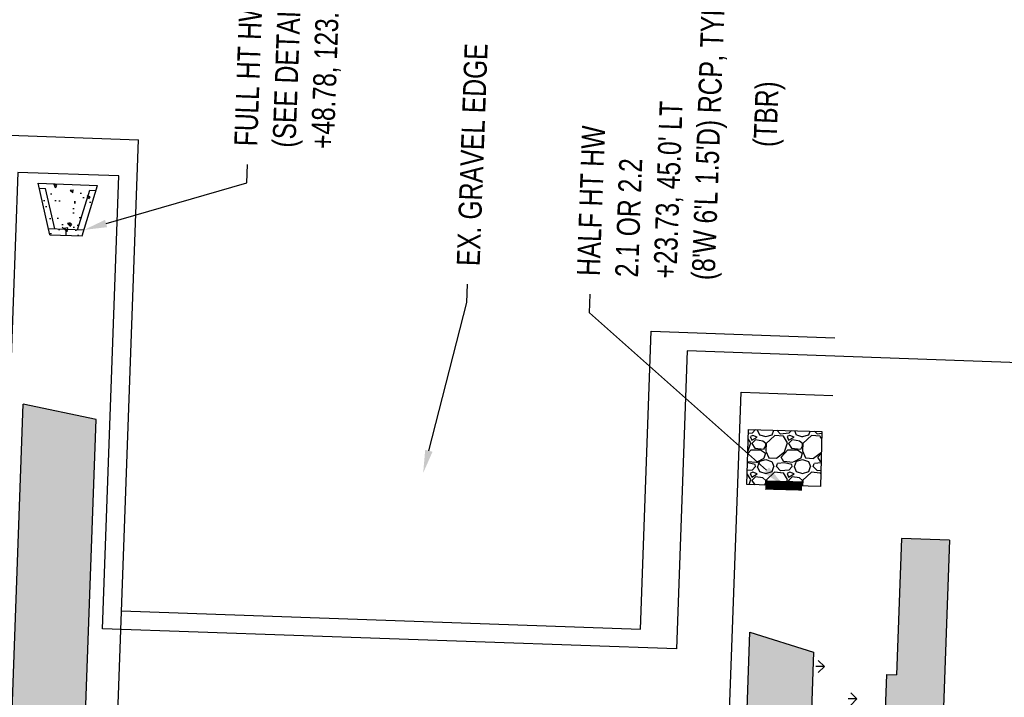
# Model space of a CAD drawing. Header units: feet. Extents: x 161194 to 165526, y 286511 to 289383.
# Tile 22 of 34: x 161643 to 161750, y 289083 to 289157. Entities that reach past the tile are written whole.
import ezdxf
from ezdxf import colors
from ezdxf.entities.mleader import LeaderData, LeaderLine
from ezdxf.math import Vec2, Vec3

# ---------------------------------------------------------------- set-up
doc = ezdxf.new("R2010")
doc.units = ezdxf.units.FT
doc.header["$MEASUREMENT"] = 0
doc.linetypes.add('constlimit', pattern=[0])
doc.layers.add('DR_P_Cells', color=1, linetype='Continuous', true_color=0xff0000)
doc.layers.add('DR_P_Storm_Sewer', color=1, linetype='Continuous', true_color=0xff0000)
for name, color, linetype in [('DR_P_Erosion_Control', 7, 'Continuous'), ('DR_P_Text', 1, 'Continuous'), ('PV_P_Drive', 1, 'Continuous'), ('PV_P_Walk', 4, 'Continuous'), ('RD_P_Text', 1, 'Continuous'), ('RW_P_Const_Limits', 30, 'constlimit'), ('RW_P_Esmt_SW', 203, 'esmtswpr'), ('RW_P_Esmt_TMP', 8, 'esmtmppr'), ('SC_Shading1', 247, 'Continuous'), ('SC_Shading2', 255, 'Continuous')]:
    doc.layers.add(name, color=color, linetype=linetype)
doc.styles.add('Slanted', font='font31.shx', dxfattribs={"height": 0.1})
doc.styles.add('Slanted-Normal', font='font31.shx', dxfattribs={"height": 0.1})
doc.linetypes.add('esmtmppr', pattern='A,1.95,-0.05,["TMP",Slanted,S=1,R=0,X=0,Y=-0.06],-0.35,1.95', length=4.3)
doc.linetypes.add('esmtswpr', pattern='A,1.95,-0.05,["SW",Slanted,S=1,R=0,X=0,Y=-0.06],-0.25,1.95', length=4.2)

msp = doc.modelspace()

# ---------------------------------------------------------------- hatches: boundary and pattern name
at = {"layer": 'DR_P_Erosion_Control'}
h = msp.add_hatch(dxfattribs=at)
h.set_pattern_fill('GRAVEL', color=247, scale=4)
h.set_pattern_definition([(228.0127875, (2.88, 4), (-32, -36), [0.538144, -53.27635219]), (184.96974073, (2.52, 3.6), (48, 4), [0.923472, -91.423699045]), (132.51044708, (1.6, 3.52), (40, -44), [0.651152, -64.464130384]), (267.273689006, (0.04, 2.52), (4, 80), [0.840952, -83.254232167]), (292.83365418, (0, 1.68), (-20, 48), [0.82462, -81.63749251]), (357.273689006, (0.32, 0.92), (-80, 4), [0.840952, -83.254232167]), (37.694240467, (1.16, 0.88), (-52, -40), [1.112116, -110.099394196]), (72.255328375, (2.04, 1.56), (28, 88), [1.049952, -103.945285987]), (121.429565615, (2.36, 2.56), (-32, 52), [0.8438, -83.53629244]), (175.23635831, (1.92, 3.28), (44, -4), [0.963328, -47.203050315]), (222.3974378, (0.96, 3.36), (-48, -44), [1.245792, -123.33350002]), (138.81407483, (4, 2.48), (-28, 24), [0.425204, -42.09537925]), (171.46923439, (3.68, 2.76), (52, -8), [0.808948, -80.086045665]), (225, (2.88, 2.88), (-4e-16, -4), [0.565684, -5.09117025]), (203.19859051, (2.6, 3.36), (20, 8), [0.304632, -30.158460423]), (291.80140949, (2.32, 3.24), (-4, 12), [0.430812, -21.10984723]), (30.96375653, (2.48, 2.84), (12, 8), [0.699716, -22.62409158]), (161.56505118, (3.08, 3.2), (8, -4), [0.505964, -12.14314664]), (16.389540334, (0, 3.24), (40, 12), [0.7088, -70.171380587]), (70.34617594, (0.68, 3.44), (-16, -44.00000000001), [0.594644, -58.86963099]), (293.19859051, (3.08, 4), (-8, 20), [0.60926, -29.853832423]), (343.610459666, (3.32, 3.44), (-40, 12), [0.7088, -70.171380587]), (339.44395478, (0, 0.76), (-20, 8), [0.68352, -33.49249498]), (294.77514057, (0.64, 0.52), (-20, 44), [0.572712, -56.698572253]), (66.80140949, (3.12, 0), (8, 20), [0.60926, -29.853832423]), (17.35402464, (3.36, 0.56), (-52, -16), [0.670524, -66.381694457]), (69.44395478, (1.16, 0), (-8, -20), [0.34176, -33.83425498]), (101.30993247, (2.88, 0), (-4, 16), [0.20396, -20.192118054]), (165.96375653, (2.84, 0.2), (12, -4), [0.82462, -15.667802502]), (186.00900596, (2.04, 0.4), (40, 4), [0.7642, -75.6556927]), (303.69006753, (2.48, 2.48), (-4, 8), [0.576888, -13.8453171]), (353.157226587, (2.8, 2), (68, -8), [1.007176, -99.710250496]), (60.9453959, (3.8, 1.88), (-16, -28), [0.411824, -40.770696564]), (90, (4, 2.24), (-4, 4), [0.24, -3.76]), (120.25643716, (1.96, 0.52), (16, -28), [0.555696, -55.01407996]), (48.0127875, (1.68, 1), (32, 36), [1.076288, -52.73820819]), (0, (2.4, 1.8), (4, 4), [1.04, -2.96]), (325.30484647, (3.44, 1.8), (40, -28), [0.632456, -62.613097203]), (254.0546041, (3.96, 1.44), (-4, -16), [0.582408, -28.538031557]), (207.645975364, (3.8, 0.88), (-76, -40), [0.94826, -93.87789673]), (175.42607874, (2.96, 0.44), (-52, 4), [1.003196, -99.31629363])])
h.paths.add_polyline_path([(161730.129, 289111.839), (161729.97, 289105.842), (161721.973, 289106.054), (161722.132, 289112.052)])
at = {"layer": 'SC_Shading1'}
h = msp.add_hatch(dxfattribs=at)
h.set_pattern_fill('AR-CONC', color=256, scale=0.5, angle=90)
h.set_pattern_definition([(140, (183.9234, 226.1523), (0.313760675, 3.586300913), [0.375, -4.125]), (85, (183.9234, 226.1523), (-3.76096067, -0.69375667), [0.3, -3.3]), (190.4514445, (183.9495, 226.451), (-3.447199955, 2.892544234), [0.31870096, -3.50571056]), (136.1842, (182.9234, 226.1523), (0.827596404, 5.336206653), [0.5625, -6.1875]), (186.6356355, (182.9924, 226.597), (-4.870593, 4.67330973), [0.47805171, -5.2585688]), (81.184164, (182.9234, 226.152), (-4.870593, 4.673309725), [0.45, -4.950000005]), (111, (183.1734, 226.6523), (2.013094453, 2.98453526), [0.375, -4.125]), (56, (183.1734, 226.6523), (-3.625750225, 1.21657666), [0.3, -3.3]), (161.4514447, (183.341, 226.901), (-1.612655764, 4.201111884), [0.31870095, -3.50571056]), (127.5, (183.9234, 226.1523), (-1.664469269, 0.0607992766), [0, -3.26, 0, -3.35, 0, -3.3125]), (97.5, (183.9234, 226.1523), (-1.972058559, 1.315347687), [0, -1.91, 0, -3.185, 0, -1.2625]), (57.5, (183.9234, 225.0373), (0.1127743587, 2.669112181), [0, -1.25, 0, -3.9, 0, -5.175]), (47.5, (183.9234, 224.5373), (-0.500524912, 2.915930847), [0, -1.625, 0, -2.59, 0, -3.675])])
h.paths.add_polyline_path([(161646.175, 289133.23), (161644.888, 289138.835), (161651.361, 289138.601), (161649.673, 289133.104)])
h = msp.add_hatch(dxfattribs=at)
h.set_pattern_fill('HONEY', color=256, scale=10)
h.set_pattern_definition([(0, (0, 0), (1.875, 1.0825317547), [1.25, -2.5]), (120, (0, 0), (-1.875, 1.0825317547), [1.25, -2.5]), (60, (0, 0), (4e-16, 2.1650635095), [-2.5, 1.25])])
edge = h.paths.add_edge_path()
edge.add_line((161710.763, 289040.363), (161719.449, 289063.039))
edge.add_arc((161686.766, 289075.56), 35, 339.03848, 357.93162)
edge.add_line((161721.743, 289074.296), (161722.31, 289089.996))
edge.add_line((161722.31, 289089.996), (161729.235, 289087.8))
edge.add_line((161729.235, 289087.8), (161728.738, 289074.044))
edge.add_arc((161686.766, 289075.56), 42, 339.03848, 357.93162, ccw=False)
edge.add_line((161725.986, 289060.535), (161723.739, 289054.668))
edge.add_line((161723.739, 289054.668), (161731.209, 289051.806))
edge.add_line((161731.209, 289051.806), (161724.77, 289034.997))
edge.add_arc((161619.793, 289075.213), 112.417, 329.82471, 339.03848, ccw=False)
edge.add_line((161716.976, 289018.707), (161709.4, 289021.61))
edge.add_arc((161619.793, 289075.213), 104.417, 320.14535, 329.1119, ccw=False)
edge.add_line((161699.951, 289008.299), (161694.363, 289001.605))
edge.add_arc((161674.787, 289017.946), 25.5, 249.83273, 320.14535, ccw=False)
edge.add_arc((161602.042, 288819.883), 185.5, 69.83273, 85.17178)
edge.add_arc((161623.421, 289072.981), 68.5, 208.69835, 265.17178, ccw=False)
edge.add_arc((161489.654, 288999.751), 84, 28.69835, 42.74431)
edge.add_arc((161489.654, 288999.751), 84, 42.74431, 46.41043)
edge.add_line((161547.571, 289060.592), (161547.956, 289071.536))
edge.add_line((161547.956, 289071.536), (161554.935, 289070.811))
edge.add_line((161554.935, 289070.811), (161554.675, 289063.417))
edge.add_arc((161489.654, 288999.751), 91, 28.69835, 44.39664, ccw=False)
edge.add_arc((161623.421, 289072.981), 61.5, 208.69835, 265.17178)
edge.add_arc((161602.042, 288819.883), 192.5, 78.80163, 85.17178, ccw=False)
edge.add_line((161639.427, 289008.717), (161643.258, 289114.801))
edge.add_line((161643.258, 289114.801), (161651.203, 289113.129))
edge.add_line((161651.203, 289113.129), (161647.369, 289006.97))
edge.add_arc((161602.042, 288819.883), 192.5, 69.83273, 76.38102, ccw=False)
edge.add_arc((161674.787, 289017.946), 18.5, 249.83273, 320.14535)
edge.add_line((161688.989, 289006.091), (161694.577, 289012.785))
edge.add_arc((161619.794, 289075.213), 97.416, 320.14519, 339.03854)
h = msp.add_hatch(dxfattribs=at)
h.set_pattern_fill('GRASS', color=256, scale=5, angle=90)
h.set_pattern_definition([(180, (435.8034, 201.3123), (-3.535533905, -3.535533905), [0.9375, -6.133567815]), (135, (435.8034, 201.3123), (-3.535533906, -3.535533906), [0.9375, -4.0625]), (225, (435.8034, 201.3123), (3.535533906, -3.535533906), [0.9375, -4.0625])])
edge = h.paths.add_edge_path()
edge.add_arc((161686.766, 289075.56), 42, 339.03848, 357.93162)
edge.add_line((161728.738, 289074.044), (161729.235, 289087.8))
edge.add_line((161729.235, 289087.8), (161737.154, 289085.398))
edge.add_line((161737.154, 289085.398), (161736.733, 289073.755))
edge.add_arc((161686.766, 289075.56), 50, 339.03848, 357.93162, ccw=False)
edge.add_line((161733.457, 289057.673), (161731.209, 289051.806))
edge.add_line((161731.209, 289051.806), (161723.739, 289054.668))
edge.add_line((161723.739, 289054.668), (161725.986, 289060.535))
at = {"layer": 'SC_Shading2'}
h = msp.add_hatch(color=256, dxfattribs=at)
h.dxf.hatch_style = 1
h.paths.add_polyline_path([(161737.154, 289085.398), (161738.242, 289085.359), (161738.778, 289100.2), (161744.025, 289100.011), (161743.149, 289075.761), (161736.814, 289075.99)])

# ---------------------------------------------------------------- linework, layer by layer
at = {"layer": 'DR_P_Cells', "flags": 128}
for points in [[(161646.175, 289133.23), (161644.888, 289138.835)], [(161644.888, 289138.835), (161651.361, 289138.601)], [(161645.014, 289138.289), (161645.704, 289138.264)], [(161649.673, 289133.104), (161651.361, 289138.601)], [(161646.711, 289133.878), (161645.704, 289138.264)], [(161649.186, 289133.789), (161650.507, 289138.09)], [(161650.507, 289138.09), (161651.196, 289138.066)], [(161646.021, 289133.903), (161649.876, 289133.764)], [(161646.175, 289133.23), (161649.673, 289133.104)], [(161647.924, 289133.167), (161647.948, 289133.833)]]:
    msp.add_lwpolyline(points, dxfattribs=at)
at = {"layer": 'DR_P_Erosion_Control', "flags": 128}
msp.add_lwpolyline([(161729.97, 289105.842), (161721.973, 289106.054), (161722.132, 289112.052), (161730.129, 289111.839)], close=True, dxfattribs=at)
at = {"layer": 'DR_P_Storm_Sewer', "const_width": 1, "flags": 128}
msp.add_lwpolyline([(161723.972, 289106.001), (161727.971, 289105.895)], dxfattribs=at)
at = {"layer": 'PV_P_Drive', "flags": 128}
for points in [[(161639.427, 289008.717), (161643.258, 289114.801)], [(161651.203, 289113.129), (161643.258, 289114.801)], [(161647.369, 289006.97), (161651.203, 289113.129)], [(161721.743, 289074.296), (161722.31, 289089.996)], [(161722.31, 289089.996), (161729.235, 289087.8)]]:
    msp.add_lwpolyline(points, dxfattribs=at)
msp.add_lwpolyline([(161729.235, 289087.8), (161728.738, 289074.044, -0.0826241), (161725.986, 289060.535), (161723.739, 289054.668)], format="xyb", dxfattribs=at)
at = {"layer": 'PV_P_Walk', "elevation": 961.88, "flags": 128}
for points in [[(161738.778, 289100.2), (161738.242, 289085.359)], [(161744.025, 289100.011), (161738.778, 289100.2)], [(161744.025, 289100.011), (161743.149, 289075.761)]]:
    msp.add_lwpolyline(points, dxfattribs=at)
at = {"layer": 'PV_P_Walk', "flags": 128}
msp.add_lwpolyline([(161737.154, 289085.398), (161736.733, 289073.755, -0.0826241), (161733.457, 289057.673), (161731.209, 289051.806)], format="xyb", dxfattribs=at)
msp.add_lwpolyline([(161737.154, 289085.398), (161738.242, 289085.359)], dxfattribs=at)
at = {"layer": 'RW_P_Const_Limits', "flags": 128}
msp.add_lwpolyline([(161416.649, 288757.625), (161417.692, 288787.613), (161438.353, 288786.894), (161438.597, 288793.824), (161446.085, 288807.541), (161447.388, 288844.569), (161585.456, 288839.788), (161585.663, 288845.777), (161587.704, 288903.75), (161669.457, 288900.872), (161669.384, 288898.815), (161688.734, 288898.137), (161685.569, 288808.248), (161720.582, 288807.015, 0.0552722), (161745.006, 288681.277), (161753.82, 288662.155), (161751.126, 288660.338), (161757.762, 288642.471), (161761.441, 288639.131), (161774.363, 288644.701), (161822.733, 288660.849), (161845.125, 288674.242), (161830.436, 288698.803), (161825.55, 288731.764), (161831.214, 288732.697), (161823.573, 288765.917), (161851.896, 288777.533), (161816.419, 288864.041), (161812.238, 288917.641), (161814.579, 288982.54), (161806.568, 288982.605), (161807.408, 289005.761), (161812.345, 289005.583), (161814.16, 289045.178), (161814.836, 289045.123), (161816.214, 289083.321), (161806.22, 289083.673), (161806.872, 289101.744), (161778.989, 289102.751), (161789.015, 289368.868), (161761.035, 289369.922), (161751.592, 289119.299), (161715.493, 289120.603), (161714.322, 289088.179), (161651.882, 289090.367), (161653.661, 289139.631), (161642.668, 289140.028), (161640.891, 289090.753), (161588.189, 289092.61), (161467.892, 289114.296), (161469.986, 289173.751), (161430.345, 289180.981), (161362.258, 289183.379), (161360.835, 289142.952), (161368.291, 289143.012), (161366.45, 289100.352), (161359.338, 289100.462), (161358.222, 289068.759), (161358.243, 289068.759), (161367.762, 289068.028), (161367.714, 289065.786), (161366.714, 289065.819), (161366.541, 289057.82), (161367.541, 289057.787), (161367.467, 289054.365), (161361.472, 289054.326), (161361.038, 289042.388), (161333.95, 289042.97), (161327.301, 289043.113), (161326.711, 289026.356), (161339.035, 289026.245), (161355.407, 289017.22), (161354.452, 288990.117), (161351.725, 288990.141), (161298.489, 288990.624), (161298.615, 289004.623), (161237.811, 289005.174), (161230.821, 289001.237), (161230.533, 288969.523), (161230.404, 288955.239), (161243.196, 288955.123, -0.2289955), (161318.87, 288917.698, 0.0951977), (161353.775, 288887.102), (161364.61, 288880.755), (161363.354, 288845.073), (161357.352, 288845.128), (161356.613, 288824.134), (161362.615, 288824.079), (161361.817, 288801.428, 0.1111316), (161356.135, 288779.767), (161355.783, 288769.773), (161360.697, 288769.6), (161360.345, 288759.606), (161416.649, 288757.624)], format="xyb", dxfattribs=at)
at = {"layer": 'RW_P_Esmt_SW', "ltscale": 0.9, "flags": 128}
for points in [[(161640.814, 289144.098), (161655.804, 289143.556)], [(161650.461, 288995.599), (161655.804, 289143.556)], [(161719.007, 289051.657), (161721.335, 289116.122)], [(161721.335, 289116.122), (161731.329, 289115.761)]]:
    msp.add_lwpolyline(points, dxfattribs=at)
at = {"layer": 'RW_P_Esmt_TMP', "ltscale": 0.9, "flags": 128}
msp.add_lwpolyline([(161653.953, 289092.296), (161710.397, 289090.318), (161711.568, 289122.746), (161731.555, 289122.024)], dxfattribs=at)

# ---------------------------------------------------------------- texts
at = {"layer": 'RD_P_Text', "insert": (161724.436, 289146.353), "char_height": 2.5, "attachment_point": 5, "rotation": 87.93167, "style": 'Slanted-Normal'}
msp.add_mtext('{\\W0.8;(TBR)}', dxfattribs=at)

# ---------------------------------------------------------------- leaders
at = {"layer": 'DR_P_Text'}
ml = msp.add_multileader_mtext('Standard', dxfattribs=at)
ml.set_content("{\\W0.8;FULL HT HW\\P(SEE DETAIL)\\P+48.78, 123.98' LT}", color=256, style='Slanted-Normal')
ml.set_leader_properties()
ml.build(insert=Vec2(0, 0))
ml.multileader.update_dxf_attribs({"dogleg_length": 0.1, "arrow_head_size": 2.5, "scale": 20})
ctx = ml.context
ctx.base_point, ctx.scale, ctx.char_height, ctx.arrow_head_size, ctx.plane_origin, ctx.plane_x_axis, ctx.plane_y_axis = Vec3(161667.664, 289140.874), 20, 2.5, 2.5, Vec3(161616.355, 289210.889), Vec3(0.0360923, 0.9993485), Vec3(-0.9993485, 0.0360923)
notes = []
notes.append((ctx, [(1, (1, 1, 0), (161667.592, 289138.875), (0.0360923, 0.9993485), 2, [(0, [(161649.876, 289133.764)], 0, [])])]))
ctx.mtext.insert, ctx.mtext.text_direction, ctx.mtext.rotation, ctx.mtext.flow_direction = Vec3(161666.209, 289142.928), Vec3(0.0360923, 0.9993485), 1.5346962, 5
ml = msp.add_multileader_mtext('Standard', dxfattribs=at)
ml.set_content("{\\W0.8;HALF HT HW\\P2.1 OR 2.2\\P+23.73, 45.0' LT\\P(8'W 6'L 1.5'D) RCP, TYPE C}", color=256, style='Slanted-Normal')
ml.set_leader_properties()
ml.build(insert=Vec2(0, 0))
ml.multileader.update_dxf_attribs({"dogleg_length": 0.1, "arrow_head_size": 2.5, "scale": 20})
ctx = ml.context
ctx.base_point, ctx.scale, ctx.char_height, ctx.arrow_head_size, ctx.plane_origin, ctx.plane_x_axis, ctx.plane_y_axis = Vec3(161704.925, 289126.756), 20, 2.5, 2.5, Vec3(161653.616, 289196.771), Vec3(0.0360923, 0.9993485), Vec3(-0.9993485, 0.0360923)
notes.append((ctx, [(1, (1, 1, 0), (161704.853, 289124.757), (0.0360923, 0.9993485), 2, [(0, [(161725.975, 289105.947)], 0, [])])]))
ctx.mtext.insert, ctx.mtext.text_direction, ctx.mtext.rotation, ctx.mtext.flow_direction = Vec3(161703.47, 289128.81), Vec3(0.0360923, 0.9993485), 1.5346962, 5
ml = msp.add_multileader_mtext('Standard', dxfattribs=at)
ml.set_content('{\\W0.8;EX. GRAVEL EDGE}', color=256, style='Slanted-Normal')
ml.set_leader_properties()
ml.build(insert=Vec2(0, 0))
ml.multileader.update_dxf_attribs({"dogleg_length": 0.1, "arrow_head_size": 2.5, "scale": 20})
ctx = ml.context
ctx.base_point, ctx.scale, ctx.char_height, ctx.arrow_head_size, ctx.plane_origin, ctx.plane_x_axis, ctx.plane_y_axis = Vec3(161691.588, 289127.848, 961.356), 20, 2.5, 2.5, Vec3(161646.738, 289185.326, 961.356), Vec3(0.0360923, 0.9993485), Vec3(-0.9993485, 0.0360923)
notes.append((ctx, [(1, (1, 1, 0), (161691.516, 289125.849, 961.356), (0.0360923, 0.9993485), 2, [(0, [(161686.765, 289107.306, 961.356)], 0, [])])]))
ctx.mtext.insert, ctx.mtext.text_direction, ctx.mtext.rotation, ctx.mtext.flow_direction = Vec3(161690.411, 289129.892, 961.356), Vec3(0.0360923, 0.9993485), 1.5346962, 5
for ctx, leaders in notes:
    for number, flags, end, landing, length, lines in leaders:
        leader = LeaderData()
        leader.index, (leader.has_last_leader_line, leader.has_dogleg_vector, leader.attachment_direction) = number, flags
        leader.last_leader_point, leader.dogleg_vector, leader.dogleg_length = Vec3(end), Vec3(landing), length
        for number, points, colour, breaks in lines:
            line = LeaderLine()
            line.index, line.vertices, line.color, line.breaks = number, Vec3.list(points), colors.encode_raw_color(colour), breaks
            leader.lines.append(line)
        ctx.leaders.append(leader)

doc.saveas('drawing.dxf')
